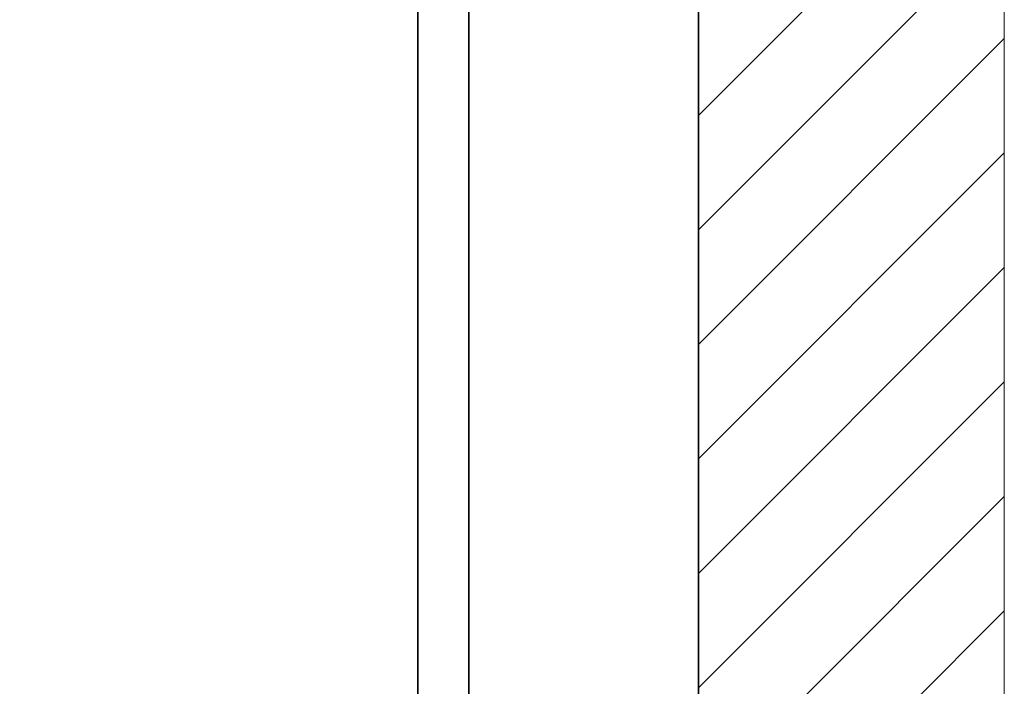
# Model space of a CAD drawing. Header units: millimetres. Extents: x 15214 to 140083, y -437840 to -79279.
# Tile 55 of 64: x 37049 to 37088, y -197159 to -197133. Entities that reach past the tile are written whole.
import ezdxf

# ---------------------------------------------------------------- set-up
doc = ezdxf.new("R2010")
doc.units = ezdxf.units.MM
for name, color, linetype, lineweight in [('0-ZABUDOWA GK-MDF', 54, 'Continuous', 35), ('1_POSADZKA PODZIAŁY', 151, 'Continuous', 0), ('Hatch', 4, 'Continuous', 5), ('Sciany', 2, 'Continuous', 35), ('WYMIAROWANIE', 1, 'Continuous', 13)]:
    doc.layers.add(name, color=color, linetype=linetype, lineweight=lineweight)

msp = doc.modelspace()

# ---------------------------------------------------------------- hatches: boundary and pattern name
at = {"layer": 'Hatch'}
h = msp.add_hatch(dxfattribs=at)
h.set_pattern_fill('ANSI31', color=256)
h.set_pattern_definition([(45, (-22990.946, -2555.0157), (-2.24506403, 2.24506403), [])])
h.paths.add_polyline_path([(37075.6213, -197194.604), (37087.6213, -197194.604), (37087.6213, -196918.604), (37075.6213, -196918.604)])

# ---------------------------------------------------------------- linework, layer by layer
at = {"layer": '0-ZABUDOWA GK-MDF'}
for points in [[(37064.6213, -197194.604), (37064.6213, -196918.604)], [(37066.6213, -197194.604), (37066.6213, -196918.604)]]:
    msp.add_lwpolyline(points, dxfattribs=at)
at = {"layer": '1_POSADZKA PODZIAŁY', "linetype": 'Continuous'}
msp.add_lwpolyline([(36933.6213, -197194.604), (37064.6213, -197194.604), (37064.6213, -196957.604), (36933.6213, -196957.604)], close=True, dxfattribs=at)
at = {"layer": 'Sciany'}
msp.add_lwpolyline([(37075.6213, -197194.604), (37075.6213, -196918.604)], dxfattribs=at)
at = {"layer": 'WYMIAROWANIE'}
msp.add_lwpolyline([(37075.6213, -197194.604), (37087.6213, -197194.604), (37087.6213, -196918.604), (37075.6213, -196918.604)], close=True, dxfattribs=at)

doc.saveas('drawing.dxf')
